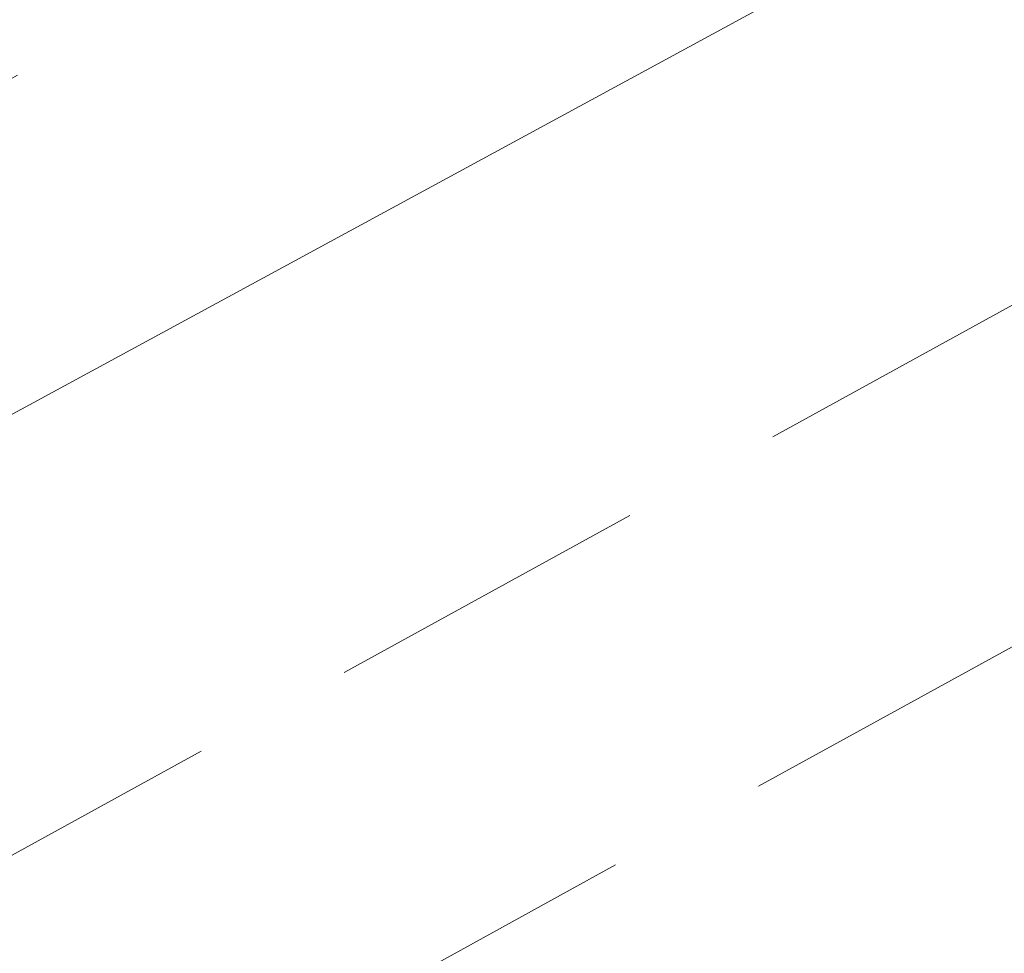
# Model space of a CAD drawing. Header units: metres. Extents: x 8440716 to 8446743, y 5883760 to 5887966.
# Tile 87 of 256: x 8442346.11 to 8442349.13, y 5885734.87 to 5885737.73. Entities that reach past the tile are written whole.
import ezdxf

# ---------------------------------------------------------------- set-up
doc = ezdxf.new("R2010")
doc.units = ezdxf.units.M
doc.header["$MEASUREMENT"] = 0
doc.linetypes.add('1.0_0.5', pattern=[1.5, 1, -0.5])
doc.layers.add('chodnik', color=253, linetype='CONTINUOUS')
doc.layers.add('przewód wodociągowy', color=253, linetype='CONTINUOUS')

msp = doc.modelspace()

# ---------------------------------------------------------------- linework, layer by layer
at = {"layer": 'chodnik', "color": 253, "linetype": '1.0_0.5', "lineweight": 18, "flags": 128}
for points in [[(8442227.61, 5885673.02), (8442233.09, 5885675.53), (8442236.85, 5885677.26), (8442248.86, 5885682.85), (8442261.11, 5885688.95), (8442270.34, 5885693.7), (8442276.45, 5885696.95), (8442293.62, 5885706.31), (8442303.45, 5885711.71), (8442327.6, 5885725.01), (8442363.58, 5885744.79), (8442368.09, 5885747.26), (8442372.02, 5885749.46), (8442397.76, 5885763.64), (8442430.07, 5885781.43), (8442463.7, 5885799.91), (8442494.8, 5885816.96), (8442526.92, 5885834.71), (8442562.4, 5885854.15), (8442598.17, 5885873.84), (8442624.8, 5885888.46), (8442657.47, 5885906.45), (8442689.67, 5885924.19), (8442721.98, 5885941.97), (8442754.17, 5885959.73), (8442784.37, 5885976.3), (8442819.26, 5885995.45), (8442851.56, 5886013.23), (8442883.81, 5886030.99), (8442916.35, 5886048.87), (8442948.54, 5886066.59), (8442981.18, 5886084.55), (8443014.82, 5886103.01), (8443046.03, 5886120.16), (8443078.59, 5886138.04), (8443110.9, 5886155.85), (8443143.39, 5886173.76), (8443159.31, 5886182.54), (8443160.3, 5886182.95), (8443161.61, 5886183.38), (8443162.98, 5886183.6), (8443164.51, 5886183.65), (8443166.42, 5886183.54), (8443168.06, 5886183.45), (8443169.47, 5886183.69), (8443170.89, 5886184.19), (8443171.98, 5886184.78), (8443172.73, 5886185.26), (8443170.6, 5886186.43), (8443170.05, 5886186.13), (8443169.27, 5886185.79), (8443168.01, 5886185.54), (8443167.07, 5886185.56), (8443165.25, 5886185.7), (8443164.04, 5886185.74), (8443161.85, 5886185.52), (8443160.12, 5886185.08), (8443158.24, 5886184.31), (8443142.4, 5886175.6), (8443109.88, 5886157.66), (8443077.69, 5886139.94), (8443045.06, 5886121.98), (8443013.59, 5886104.73), (8442980.22, 5886086.4), (8442947.47, 5886068.38), (8442915.51, 5886050.79), (8442882.83, 5886032.85), (8442850.52, 5886015.03), (8442818.06, 5885997.17), (8442783.41, 5885978.14), (8442753.19, 5885961.54), (8442720.93, 5885943.74), (8442688.63, 5885925.96), (8442656.38, 5885908.21), (8442623.77, 5885890.25), (8442597.12, 5885875.63), (8442561.4, 5885855.99), (8442525.99, 5885836.53), (8442493.98, 5885818.86), (8442462.78, 5885801.76), (8442428.98, 5885783.14), (8442396.7, 5885765.42), (8442371.04, 5885751.28), (8442367.47, 5885749.33), (8442367.16, 5885749.31), (8442366.9, 5885749.46), (8442366.56, 5885750.02), (8442366.18, 5885750.8), (8442364.41, 5885749.81), (8442364.38, 5885749.25), (8442364.01, 5885748.06), (8442363.55, 5885747.4), (8442362.78, 5885746.73), (8442326.54, 5885726.81), (8442302.36, 5885713.49), (8442292.58, 5885708.1), (8442275.43, 5885698.75), (8442269.39, 5885695.57), (8442260.19, 5885690.78), (8442247.99, 5885684.71), (8442235.85, 5885679.08), (8442232.06, 5885677.37), (8442227.97, 5885675.56), (8442221.94, 5885672.89), (8442216.5, 5885670.61), (8442206.12, 5885666.35), (8442201.41, 5885664.48), (8442190.06, 5885660.16), (8442169.76, 5885652.89), (8442167.35, 5885652.25), (8442161.2, 5885650.61), (8442161.7, 5885648.68), (8442170.42, 5885650.93), (8442190.78, 5885658.22), (8442202.03, 5885662.53), (8442207.06, 5885664.47), (8442217.19, 5885668.66), (8442223.87, 5885671.41)], [(8442398.23, 5885762.83), (8442372.93, 5885748.87), (8442372.02, 5885749.46), (8442368.09, 5885747.26), (8442368.08, 5885746.24), (8442363.93, 5885743.94), (8442328.04, 5885724.2), (8442303.92, 5885710.92), (8442294.03, 5885705.48), (8442276.91, 5885696.15), (8442270.65, 5885692.84), (8442261.52, 5885688.13), (8442249.29, 5885682.04), (8442237.27, 5885676.4), (8442233.82, 5885674.86), (8442227.91, 5885672.18), (8442228.68, 5885670.34), (8442234.79, 5885673.06), (8442238.21, 5885674.64), (8442250.22, 5885680.25), (8442262.44, 5885686.36), (8442271.35, 5885690.96), (8442277.86, 5885694.39), (8442295.07, 5885703.76), (8442305.02, 5885709.25), (8442328.98, 5885722.44), (8442364.79, 5885742.15), (8442399.21, 5885760.98), (8442431.58, 5885778.77), (8442465.05, 5885797.22), (8442495.8, 5885814.05), (8442518.04, 5885826.35), (8442520.13, 5885827.5), (8442528.37, 5885832.06), (8442563.43, 5885851.44), (8442599.47, 5885871.24), (8442625.94, 5885885.78), (8442658.84, 5885903.89), (8442691.97, 5885922.16), (8442723.6, 5885939.55), (8442755.59, 5885957.15), (8442785.67, 5885973.69), (8442820.87, 5885992.99), (8442852.82, 5886010.6), (8442885.15, 5886028.42), (8442917.67, 5886046.28), (8442950.17, 5886064.15), (8442982.52, 5886081.96), (8443016.84, 5886100.81), (8443047.49, 5886117.63), (8443079.73, 5886135.39), (8443112.44, 5886153.39), (8443144.78, 5886171.19), (8443160.82, 5886179.99), (8443162.19, 5886180.5), (8443163.41, 5886180.72), (8443164.97, 5886180.7), (8443166.12, 5886180.47), (8443168.87, 5886179.82), (8443169.49, 5886179.73), (8443170.81, 5886179.74), (8443172.11, 5886180.07), (8443173.41, 5886180.59), (8443175.29, 5886181.7), (8443174.34, 5886182.75), (8443173.14, 5886183.92), (8443171.98, 5886184.78), (8443170.89, 5886184.19), (8443169.47, 5886183.69), (8443168.06, 5886183.45), (8443166.42, 5886183.54), (8443164.51, 5886183.65), (8443162.98, 5886183.6), (8443161.61, 5886183.38), (8443160.3, 5886182.95), (8443159.31, 5886182.54), (8443159.73, 5886181.73), (8443143.87, 5886172.95), (8443111.34, 5886155.04), (8443078.93, 5886137.17), (8443046.49, 5886119.33), (8443015.33, 5886102.26), (8442981.67, 5886083.71), (8442949, 5886065.77), (8442916.82, 5886048.03), (8442884.23, 5886030.14), (8442851.95, 5886012.33), (8442819.79, 5885994.66), (8442784.76, 5885975.43), (8442754.61, 5885958.89), (8442722.39, 5885941.13), (8442691.08, 5885923.91), (8442657.91, 5885905.62), (8442625.13, 5885887.6), (8442598.63, 5885873.01), (8442562.69, 5885853.33), (8442527.37, 5885833.89), (8442495.03, 5885816.03), (8442464.1, 5885799.05), (8442430.54, 5885780.59)]]:
    msp.add_lwpolyline(points, close=True, dxfattribs=at)
at = {"layer": 'przewód wodociągowy', "color": 5, "linetype": 'Continuous', "lineweight": 18, "flags": 128}
msp.add_lwpolyline([(8442480.04, 5885809.76), (8442454, 5885795.25), (8442427.58, 5885781.06), (8442397.07, 5885764.28), (8442370.04, 5885749.52), (8442343.46, 5885735.1), (8442340.62, 5885733.46), (8442339.15, 5885732.65), (8442337.48, 5885731.61), (8442333.68, 5885729.86), (8442333.23, 5885730.08), (8442332.61, 5885731.09), (8442321.81, 5885750.66), (8442318.1, 5885757.25)], dxfattribs=at)

doc.saveas('drawing.dxf')
